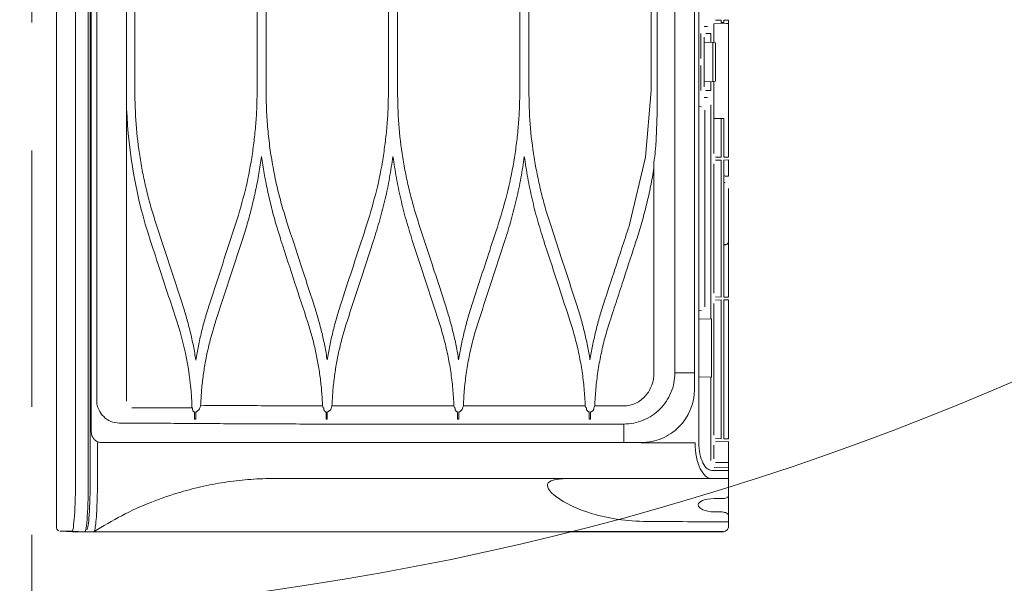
# Model space of a CAD drawing. Header units: inches. Extents: x 0 to 77643, y -44170 to 0.
# Tile 120 of 159: x 72444 to 72473, y -38238 to -38222. Entities that reach past the tile are written whole.
import ezdxf

# ---------------------------------------------------------------- set-up
doc = ezdxf.new("R2010")
doc.units = ezdxf.units.IN
doc.header["$MEASUREMENT"] = 0
doc.linetypes.add('HIDDEN', pattern=[0.375, 0.25, -0.125])
doc.layers.get('0').update_dxf_attribs({"lineweight": 0})
doc.layers.get('Defpoints').update_dxf_attribs({"lineweight": 0})
for name, color, linetype, lineweight in [('p--drzwi', 125, 'Continuous', 0), ('p--klimatyzator', 30, 'Continuous', 15), ('p--podciąg', 61, 'Continuous', 0), ('p--wymiary-1-50', 5, 'Continuous', 0)]:
    doc.layers.add(name, color=color, linetype=linetype, lineweight=lineweight)
doc.styles.add('1-50', font='arial.ttf', dxfattribs={"width": 0.75, "height": 12.5})
doc.dimstyles.new('1-50', dxfattribs={"dimtxt": 12.5, "dimasz": 5, "dimexe": 5, "dimexo": 5, "dimgap": 0.09, "dimtad": 0, "dimdsep": 46, "dimtxsty": '1-50', "dimblk": 'OBLIQUE', "dimcen": 0.09, "dimadec": 0, "dimazin": 0, "dimtfac": 1, "dimtdec": 4, "dimtix": 1, "dimtofl": 0, "dimtmove": 2, "dimatfit": 3, "dimldrblk": 'OBLIQUE', "dimfxl": 5, "dimfxlon": 1, "dimtvp": 0.8, "dimtolj": 1, "dimtzin": 0, "dimarcsym": 0})

# ---------------------------------------------------------------- blocks, each defined once
blk = doc.blocks.new('drzwi-90-100')
blk.add_arc((10.8, 3.225), 84.153, 359.52334, 90.47666)
blk = doc.blocks.new('_OBLIQUE')
at = {"color": 0, "linetype": 'ByBlock', "lineweight": -2}
for p, q in [((-0.5, -0.5), (0.5, 0.5)), ((0, 0), (0, 0))]:
    blk.add_line(p, q, dxfattribs=at)
blk = doc.blocks.new('*D1900')
at = {"layer": 'Defpoints', "color": 0}
for p in [(72444.621, -38105.971), (72914.83, -38105.971), (72909.83, -38367.321)]:
    blk.add_point(p, dxfattribs=at)
at = {"layer": 'p--wymiary-1-50', "color": 0, "linetype": 'Continuous', "lineweight": -2}
for p, q in [((72909.83, -38105.971), (72919.83, -38105.971)), ((72914.83, -38367.321), (72914.83, -38105.971)), ((72914.83, -38367.321), (72919.83, -38367.321))]:
    blk.add_line(p, q, dxfattribs=at)
at = {"layer": 'p--wymiary-1-50', "color": 0, "lineweight": -2, "xscale": 5, "yscale": 5, "zscale": 5}
for p, rotation in [((72914.83, -38105.971), 90), ((72914.83, -38367.321), 270)]:
    blk.add_blockref('_OBLIQUE', p, dxfattribs=dict(at, rotation=rotation))
at = {"layer": 'p--wymiary-1-50', "color": 0, "linetype": 'Continuous', "ltscale": 12, "insert": (72904.62, -38236.646), "char_height": 12.5, "attachment_point": 5, "rotation": 90, "style": '1-50'}
blk.add_mtext('\\A1;261.35', dxfattribs=at)
blk = doc.blocks.new('A$C66B7A3C4')
at = {"layer": 'p--klimatyzator', "lineweight": 15}
for p, q in [((0.987, 1.56), (0.987, 85.44)), ((1.019, 84.083), (1.019, 2.917)), ((1.18, 3.822), (1.18, 83.178)), ((18.684, 82.346), (18.684, 4.654)), ((0.557, 43.5), (0.557, 1.56)), ((0.932, 1.56), (0.932, 43.5)), ((18.114, 43.5), (18.114, 4.654)), ((18.818, 43.5), (18.818, 2.6)), ((2.055, 29.154), (2.055, 3.822)), ((2.292, 17.395), (2.292, 12.923)), ((5.876, 12.923), (5.876, 17.499)), ((6.139, 17.499), (6.139, 12.923)), ((9.723, 12.923), (9.723, 17.499)), ((9.988, 17.499), (9.988, 12.923)), ((13.571, 12.923), (13.571, 17.499)), ((13.836, 17.499), (13.836, 12.923)), ((17.419, 12.923), (17.419, 17.499)), ((17.599, 17.499), (17.599, 12.923)), ((18.974, 14.795), (19.07, 14.795)), ((19.255, 14.871), (19.26, 14.871)), ((19.255, 14.322), (19.255, 14.871)), ((19.63, 14.878), (19.26, 14.871)), ((19.304, 14.975), (19.472, 14.978)), ((19.472, 14.978), (19.472, 14.907)), ((19.472, 14.907), (19.544, 14.907)), ((19.544, 14.98), (19.681, 14.982)), ((19.544, 14.907), (19.544, 14.98)), ((19.63, 14.878), (19.681, 14.878)), ((19.681, 14.878), (19.681, 14.982)), ((19.681, 14.878), (19.681, 11.069)), ((18.877, 13.854), (18.877, 14.585)), ((18.974, 13.026), (18.974, 14.484)), ((19.022, 14.587), (19.167, 14.587)), ((19.167, 14.327), (19.167, 14.587)), ((18.974, 14.337), (19.228, 14.324)), ((19.228, 14.324), (19.302, 14.32)), ((19.228, 13.186), (19.228, 14.324)), ((19.302, 14.32), (19.302, 13.19)), ((18.877, 12.924), (18.877, 13.655)), ((19.228, 13.186), (18.974, 13.172)), ((19.167, 12.923), (19.167, 13.183)), ((19.302, 13.19), (19.228, 13.186)), ((19.255, 11.077), (19.255, 13.187)), ((17.419, 12.923), (17.252, 10.971)), ((19.07, 12.715), (18.974, 12.715)), ((19.167, 12.923), (19.022, 12.923)), ((18.818, 12.45), (18.892, 12.444)), ((19.167, 6.233), (19.167, 12.505)), ((2.055, 12.385), (2.056, 12.386)), ((18.987, 12.34), (18.987, 6.582)), ((19.424, 12.099), (19.26, 12.099)), ((19.472, 12.099), (19.424, 12.099)), ((19.544, 12.099), (19.472, 12.099)), ((19.472, 12.099), (19.472, 10.969)), ((19.544, 12.099), (19.549, 12.099)), ((19.544, 10.968), (19.544, 12.099)), ((17.252, 10.971), (16.799, 9.036)), ((19.472, 10.969), (19.304, 10.972)), ((19.681, 10.965), (19.544, 10.968)), ((19.681, 10.965), (19.681, 11.069)), ((17.501, 4.653), (17.501, 10.817)), ((19.255, 6.982), (19.255, 10.776)), ((19.304, 10.881), (19.472, 10.884)), ((19.472, 10.884), (19.472, 6.874)), ((19.544, 10.885), (19.681, 10.887)), ((19.544, 6.873), (19.544, 10.885)), ((19.681, 10.887), (19.681, 10.411)), ((19.588, 10.411), (19.549, 10.433)), ((19.588, 10.411), (19.681, 10.411)), ((19.588, 10.213), (19.549, 10.235)), ((19.681, 9.542), (19.681, 10.05)), ((19.681, 7.129), (19.681, 8.482)), ((19.681, 7.129), (19.681, 6.975)), ((19.681, 6.871), (19.681, 6.975)), ((19.255, 2.833), (19.255, 6.681)), ((19.472, 6.874), (19.304, 6.877)), ((19.304, 6.786), (19.472, 6.789)), ((19.472, 6.789), (19.472, 2.725)), ((19.681, 6.87), (19.544, 6.873)), ((19.544, 6.79), (19.681, 6.793)), ((19.544, 2.724), (19.544, 6.79)), ((19.681, 6.871), (19.681, 6.87)), ((19.681, 6.793), (19.681, 6.689)), ((19.681, 6.689), (19.681, 2.826)), ((18.818, 6.472), (18.892, 6.478)), ((18.818, 6.227), (19.167, 6.233)), ((19.167, 6.233), (19.188, 6.233)), ((19.188, 6.233), (19.188, 4.529)), ((19.167, 4.529), (18.818, 4.535)), ((19.188, 4.529), (19.167, 4.529)), ((19.167, 2.089), (19.167, 4.529)), ((4.078, 3.51), (4.077, 3.302)), ((7.932, 3.51), (7.931, 3.302)), ((11.789, 3.51), (11.788, 3.302)), ((15.645, 3.51), (15.644, 3.302)), ((17.135, 2.61), (17.135, 2.616)), ((19.472, 2.725), (19.304, 2.728)), ((19.304, 2.638), (19.681, 2.645)), ((19.681, 2.722), (19.544, 2.724)), ((19.681, 2.722), (19.681, 2.826)), ((19.681, 2.541), (19.681, 2.645)), ((19.255, 2.136), (19.255, 2.533)), ((19.681, 2.541), (19.681, 2.129)), ((19.681, 2.025), (19.304, 2.032)), ((19.681, 2.025), (19.681, 2.129)), ((19.681, 2.025), (19.681, 1.872)), ((19.681, 2.025), (19.681, 2.025)), ((19.192, 1.799), (19.681, 1.799)), ((19.681, 1.872), (19.263, 1.879)), ((19.681, 1.872), (19.681, 1.799)), ((19.681, 1.799), (19.681, 1.56)), ((19.192, 1.56), (19.681, 1.56)), ((19.681, 1.026), (19.681, 0.748)), ((19.681, 0.748), (19.681, 0.484)), ((19.681, 0.29), (19.681, 0.339)), ((19.681, 0.29), (19.681, 0.265)), ((0.104, 0.022), (0.47, 0.003)), ((0.829, 0.003), (0.454, 0.022))]:
    blk.add_line(p, q, dxfattribs=at)
for points, knots in [([(0.003, 43.5), (0.003, 42.715), (0.003, 41.93), (0.003, 41.145), (0.003, 40.406), (0.003, 39.667), (0.003, 38.927), (0.003, 38.234), (0.003, 37.541), (0.003, 36.848), (0.003, 36.201), (0.003, 35.554), (0.003, 34.907), (0.003, 34.305), (0.003, 33.704), (0.003, 33.103), (0.003, 32.548), (0.003, 31.993), (0.003, 31.437), (0.003, 30.928), (0.003, 30.419), (0.003, 29.91), (0.003, 29.542), (0.003, 29.174), (0.003, 28.806), (0.003, 28.466), (0.003, 28.127), (0.003, 27.787), (0.003, 27.476), (0.003, 27.165), (0.003, 26.854), (0.003, 26.571), (0.003, 26.289), (0.003, 26.006), (0.003, 25.752), (0.003, 25.497), (0.003, 25.243), (0.003, 25.007), (0.003, 24.771), (0.003, 24.535), (0.003, 24.275), (0.003, 24.016), (0.003, 23.756), (0.003, 23.384), (0.003, 23.013), (0.003, 22.641), (0.003, 22.223), (0.003, 21.805), (0.003, 21.388), (0.003, 20.924), (0.003, 20.46), (0.003, 19.996), (0.003, 19.485), (0.003, 18.975), (0.003, 18.465), (0.003, 17.909), (0.003, 17.353), (0.003, 16.796), (0.003, 16.194), (0.003, 15.591), (0.003, 14.989), (0.003, 14.34), (0.003, 13.692), (0.003, 13.043), (0.003, 12.408), (0.003, 11.773), (0.003, 11.137), (0.003, 10.464), (0.003, 9.79), (0.003, 9.116), (0.003, 8.403), (0.003, 7.69), (0.003, 6.978), (0.003, 6.226), (0.003, 5.475), (0.003, 4.723), (0.003, 3.933), (0.003, 3.143), (0.003, 2.352), (0.003, 1.61), (0.003, 0.868), (0.003, 0.126)], [0, 0, 0, 0, 1, 1, 1, 2, 2, 2, 3, 3, 3, 4, 4, 4, 5, 5, 5, 6, 6, 6, 7, 7, 7, 8, 8, 8, 9, 9, 9, 10, 10, 10, 11, 11, 11, 12, 12, 12, 13, 13, 13, 14, 14, 14, 15, 15, 15, 16, 16, 16, 17, 17, 17, 18, 18, 18, 19, 19, 19, 20, 20, 20, 21, 21, 21, 22, 22, 22, 23, 23, 23, 24, 24, 24, 25, 25, 25, 26, 26, 26, 27, 27, 27, 27]), ([(2.292, 12.923), (2.299, 12.593), (2.307, 12.262), (2.331, 11.933), (2.355, 11.605), (2.396, 11.278), (2.448, 10.954), (2.474, 10.789), (2.503, 10.626), (2.536, 10.463), (2.568, 10.301), (2.604, 10.14), (2.643, 9.979), (2.682, 9.82), (2.723, 9.661), (2.768, 9.504), (2.813, 9.347), (2.862, 9.192), (2.911, 9.036)], [0, 0, 0, 0, 1, 1, 1, 2, 2, 2, 3, 3, 3, 4, 4, 4, 5, 5, 5, 6, 6, 6, 6]), ([(5.256, 9.036), (5.351, 9.351), (5.446, 9.665), (5.525, 9.984), (5.604, 10.303), (5.667, 10.626), (5.719, 10.951), (5.745, 11.115), (5.768, 11.278), (5.787, 11.443), (5.807, 11.606), (5.823, 11.771), (5.836, 11.935), (5.85, 12.099), (5.86, 12.264), (5.866, 12.428), (5.872, 12.593), (5.874, 12.758), (5.876, 12.923)], [0, 0, 0, 0, 1, 1, 1, 2, 2, 2, 3, 3, 3, 4, 4, 4, 5, 5, 5, 6, 6, 6, 6]), ([(6.139, 12.923), (6.142, 12.734), (6.144, 12.545), (6.152, 12.356), (6.16, 12.168), (6.173, 11.981), (6.19, 11.794), (6.207, 11.607), (6.228, 11.421), (6.253, 11.235), (6.278, 11.049), (6.308, 10.864), (6.342, 10.68), (6.375, 10.495), (6.413, 10.311), (6.455, 10.128), (6.497, 9.944), (6.543, 9.762), (6.595, 9.58), (6.646, 9.398), (6.703, 9.217), (6.759, 9.036)], [0, 0, 0, 0, 1, 1, 1, 2, 2, 2, 3, 3, 3, 4, 4, 4, 5, 5, 5, 6, 6, 6, 7, 7, 7, 7]), ([(9.103, 9.036), (9.198, 9.351), (9.293, 9.665), (9.372, 9.984), (9.452, 10.303), (9.515, 10.628), (9.567, 10.953), (9.592, 11.116), (9.615, 11.28), (9.635, 11.444), (9.654, 11.607), (9.671, 11.771), (9.684, 11.935), (9.697, 12.099), (9.707, 12.264), (9.713, 12.428), (9.719, 12.593), (9.721, 12.758), (9.723, 12.923)], [0, 0, 0, 0, 1, 1, 1, 2, 2, 2, 3, 3, 3, 4, 4, 4, 5, 5, 5, 6, 6, 6, 6]), ([(9.988, 12.923), (9.995, 12.593), (10.003, 12.264), (10.027, 11.936), (10.051, 11.608), (10.092, 11.28), (10.144, 10.954), (10.17, 10.792), (10.199, 10.63), (10.231, 10.468), (10.264, 10.307), (10.299, 10.146), (10.338, 9.987), (10.376, 9.827), (10.418, 9.667), (10.463, 9.509), (10.509, 9.351), (10.558, 9.194), (10.608, 9.036)], [0, 0, 0, 0, 1, 1, 1, 2, 2, 2, 3, 3, 3, 4, 4, 4, 5, 5, 5, 6, 6, 6, 6]), ([(12.951, 9.036), (13.046, 9.351), (13.141, 9.666), (13.22, 9.986), (13.3, 10.305), (13.363, 10.629), (13.415, 10.955), (13.44, 11.118), (13.463, 11.281), (13.483, 11.445), (13.502, 11.609), (13.518, 11.772), (13.532, 11.936), (13.545, 12.1), (13.555, 12.265), (13.561, 12.429), (13.567, 12.593), (13.569, 12.758), (13.571, 12.923)], [0, 0, 0, 0, 1, 1, 1, 2, 2, 2, 3, 3, 3, 4, 4, 4, 5, 5, 5, 6, 6, 6, 6]), ([(13.836, 12.923), (13.844, 12.594), (13.851, 12.265), (13.875, 11.937), (13.899, 11.609), (13.94, 11.281), (13.992, 10.956), (14.018, 10.793), (14.047, 10.631), (14.08, 10.469), (14.112, 10.308), (14.147, 10.147), (14.186, 9.987), (14.225, 9.827), (14.266, 9.667), (14.311, 9.509), (14.357, 9.351), (14.406, 9.194), (14.456, 9.036)], [0, 0, 0, 0, 1, 1, 1, 2, 2, 2, 3, 3, 3, 4, 4, 4, 5, 5, 5, 6, 6, 6, 6]), ([(17.599, 12.923), (17.599, 12.907), (17.599, 12.891), (17.599, 12.876), (17.599, 12.778), (17.598, 12.679), (17.597, 12.581), (17.596, 12.501), (17.595, 12.421), (17.594, 12.34)], [0, 0, 0, 0, 1, 1, 1, 2, 2, 2, 3, 3, 3, 3]), ([(17.594, 12.34), (17.593, 12.288), (17.592, 12.236), (17.59, 12.183), (17.587, 12.066), (17.584, 11.949), (17.58, 11.831), (17.575, 11.716), (17.571, 11.601), (17.565, 11.486)], [0, 0, 0, 0, 1, 1, 1, 2, 2, 2, 3, 3, 3, 3]), ([(17.565, 11.486), (17.563, 11.452), (17.562, 11.417), (17.559, 11.383), (17.553, 11.275), (17.545, 11.167), (17.532, 11.06)], [0, 0, 0, 0, 1, 1, 1, 2, 2, 2, 2]), ([(6.007, 10.99), (5.983, 10.824), (5.958, 10.658), (5.93, 10.492), (5.901, 10.327), (5.869, 10.162), (5.834, 9.998), (5.799, 9.833), (5.761, 9.669), (5.72, 9.506), (5.679, 9.342), (5.636, 9.178), (5.589, 9.017), (5.541, 8.854), (5.49, 8.692), (5.439, 8.53)], [0, 0, 0, 0, 1, 1, 1, 2, 2, 2, 3, 3, 3, 4, 4, 4, 5, 5, 5, 5]), ([(6.576, 8.53), (6.525, 8.692), (6.474, 8.854), (6.426, 9.017), (6.379, 9.179), (6.335, 9.342), (6.294, 9.507), (6.254, 9.67), (6.216, 9.834), (6.181, 9.998), (6.146, 10.163), (6.114, 10.327), (6.085, 10.493), (6.057, 10.658), (6.032, 10.824), (6.007, 10.99)], [0, 0, 0, 0, 1, 1, 1, 2, 2, 2, 3, 3, 3, 4, 4, 4, 5, 5, 5, 5]), ([(9.855, 10.985), (9.824, 10.778), (9.792, 10.57), (9.755, 10.363), (9.718, 10.156), (9.674, 9.951), (9.627, 9.746), (9.579, 9.542), (9.528, 9.338), (9.471, 9.135), (9.413, 8.932), (9.35, 8.731), (9.287, 8.53)], [0, 0, 0, 0, 1, 1, 1, 2, 2, 2, 3, 3, 3, 4, 4, 4, 4]), ([(10.423, 8.53), (10.36, 8.732), (10.297, 8.934), (10.239, 9.138), (10.182, 9.341), (10.131, 9.545), (10.083, 9.75), (10.036, 9.954), (9.993, 10.16), (9.955, 10.366), (9.918, 10.572), (9.887, 10.779), (9.855, 10.985)], [0, 0, 0, 0, 1, 1, 1, 2, 2, 2, 3, 3, 3, 4, 4, 4, 4]), ([(13.703, 10.984), (13.672, 10.776), (13.641, 10.569), (13.603, 10.363), (13.566, 10.157), (13.522, 9.952), (13.475, 9.747), (13.428, 9.542), (13.376, 9.338), (13.319, 9.136), (13.262, 8.933), (13.199, 8.732), (13.136, 8.53)], [0, 0, 0, 0, 1, 1, 1, 2, 2, 2, 3, 3, 3, 4, 4, 4, 4]), ([(14.271, 8.53), (14.208, 8.732), (14.145, 8.933), (14.087, 9.136), (14.03, 9.339), (13.979, 9.542), (13.931, 9.747), (13.884, 9.952), (13.841, 10.157), (13.803, 10.363), (13.766, 10.569), (13.735, 10.776), (13.703, 10.984)], [0, 0, 0, 0, 1, 1, 1, 2, 2, 2, 3, 3, 3, 4, 4, 4, 4]), ([(17.501, 10.653), (17.47, 10.474), (17.439, 10.294), (17.403, 10.116), (17.368, 9.938), (17.327, 9.76), (17.284, 9.583), (17.241, 9.406), (17.195, 9.23), (17.144, 9.055), (17.094, 8.879), (17.039, 8.704), (16.984, 8.53)], [0, 0, 0, 0, 1, 1, 1, 2, 2, 2, 3, 3, 3, 4, 4, 4, 4]), ([(19.681, 9.542), (19.681, 9.474), (19.681, 9.407), (19.681, 9.34), (19.681, 9.273), (19.681, 9.208), (19.681, 9.144), (19.681, 9.081), (19.681, 9.021), (19.681, 8.965), (19.681, 8.908), (19.681, 8.855), (19.681, 8.807), (19.681, 8.759), (19.681, 8.716), (19.681, 8.678), (19.681, 8.64), (19.681, 8.608), (19.681, 8.582), (19.681, 8.555), (19.681, 8.536), (19.681, 8.522), (19.681, 8.509), (19.681, 8.502), (19.681, 8.502)], [0, 0, 0, 0, 1, 1, 1, 2, 2, 2, 3, 3, 3, 4, 4, 4, 5, 5, 5, 6, 6, 6, 7, 7, 7, 8, 8, 8, 8]), ([(2.911, 9.036), (3.041, 8.641), (3.17, 8.245), (3.3, 7.849), (3.429, 7.454), (3.558, 7.059), (3.687, 6.664)], [0, 0, 0, 0, 1, 1, 1, 2, 2, 2, 2]), ([(6.759, 9.036), (6.892, 8.63), (7.025, 8.223), (7.158, 7.816), (7.284, 7.432), (7.41, 7.048), (7.536, 6.664)], [0, 0, 0, 0, 1, 1, 1, 2, 2, 2, 2]), ([(8.327, 6.664), (8.434, 6.991), (8.541, 7.318), (8.648, 7.645), (8.724, 7.877), (8.8, 8.109), (8.876, 8.341), (8.951, 8.573), (9.027, 8.804), (9.103, 9.036)], [0, 0, 0, 0, 1, 1, 1, 2, 2, 2, 3, 3, 3, 3]), ([(10.608, 9.036), (10.684, 8.803), (10.761, 8.569), (10.837, 8.335), (10.914, 8.101), (10.99, 7.868), (11.067, 7.634), (11.173, 7.311), (11.278, 6.987), (11.384, 6.664)], [0, 0, 0, 0, 1, 1, 1, 2, 2, 2, 3, 3, 3, 3]), ([(12.175, 6.664), (12.254, 6.908), (12.334, 7.151), (12.414, 7.395), (12.493, 7.638), (12.573, 7.882), (12.653, 8.125), (12.752, 8.429), (12.851, 8.733), (12.951, 9.036)], [0, 0, 0, 0, 1, 1, 1, 2, 2, 2, 3, 3, 3, 3]), ([(14.456, 9.036), (14.562, 8.712), (14.668, 8.388), (14.774, 8.064), (14.85, 7.831), (14.927, 7.598), (15.003, 7.364), (15.08, 7.131), (15.156, 6.898), (15.232, 6.664)], [0, 0, 0, 0, 1, 1, 1, 2, 2, 2, 3, 3, 3, 3]), ([(16.022, 6.664), (16.136, 7.012), (16.25, 7.36), (16.364, 7.708), (16.437, 7.93), (16.509, 8.151), (16.581, 8.372), (16.654, 8.594), (16.726, 8.815), (16.799, 9.036)], [0, 0, 0, 0, 1, 1, 1, 2, 2, 2, 3, 3, 3, 3]), ([(7.352, 6.158), (7.23, 6.532), (7.107, 6.906), (6.985, 7.279), (6.849, 7.696), (6.712, 8.113), (6.576, 8.53)], [0, 0, 0, 0, 1, 1, 1, 2, 2, 2, 2]), ([(9.287, 8.53), (9.182, 8.208), (9.077, 7.886), (8.971, 7.564), (8.894, 7.33), (8.818, 7.095), (8.741, 6.861), (8.664, 6.627), (8.588, 6.392), (8.511, 6.158)], [0, 0, 0, 0, 1, 1, 1, 2, 2, 2, 3, 3, 3, 3]), ([(11.2, 6.158), (11.122, 6.396), (11.044, 6.634), (10.966, 6.872), (10.888, 7.111), (10.81, 7.349), (10.732, 7.587), (10.629, 7.901), (10.526, 8.216), (10.423, 8.53)], [0, 0, 0, 0, 1, 1, 1, 2, 2, 2, 3, 3, 3, 3]), ([(13.136, 8.53), (13.057, 8.29), (12.979, 8.051), (12.9, 7.811), (12.822, 7.572), (12.743, 7.332), (12.665, 7.092), (12.563, 6.781), (12.461, 6.469), (12.359, 6.158)], [0, 0, 0, 0, 1, 1, 1, 2, 2, 2, 3, 3, 3, 3]), ([(15.047, 6.158), (14.939, 6.489), (14.83, 6.821), (14.722, 7.153), (14.647, 7.382), (14.572, 7.612), (14.496, 7.841), (14.421, 8.071), (14.346, 8.3), (14.271, 8.53)], [0, 0, 0, 0, 1, 1, 1, 2, 2, 2, 3, 3, 3, 3]), ([(16.984, 8.53), (16.864, 8.164), (16.744, 7.798), (16.624, 7.432), (16.555, 7.219), (16.485, 7.007), (16.416, 6.795), (16.346, 6.582), (16.277, 6.37), (16.207, 6.158)], [0, 0, 0, 0, 1, 1, 1, 2, 2, 2, 3, 3, 3, 3]), ([(19.549, 8.414), (19.549, 8.415), (19.55, 8.414), (19.551, 8.414), (19.557, 8.411), (19.563, 8.409), (19.569, 8.408), (19.575, 8.407), (19.582, 8.406), (19.588, 8.406), (19.595, 8.406), (19.601, 8.407), (19.607, 8.408), (19.613, 8.409), (19.619, 8.411), (19.625, 8.414), (19.636, 8.419), (19.646, 8.426), (19.654, 8.435), (19.663, 8.444), (19.669, 8.454), (19.674, 8.466), (19.679, 8.477), (19.681, 8.489), (19.681, 8.502)], [0, 0, 0, 0, 1, 1, 1, 2, 2, 2, 3, 3, 3, 4, 4, 4, 5, 5, 5, 6, 6, 6, 7, 7, 7, 8, 8, 8, 8]), ([(3.687, 6.664), (3.73, 6.529), (3.773, 6.394), (3.812, 6.258), (3.85, 6.123), (3.886, 5.986), (3.919, 5.85), (3.952, 5.714), (3.982, 5.577), (4.009, 5.44), (4.036, 5.303), (4.06, 5.166), (4.083, 5.028)], [0, 0, 0, 0, 1, 1, 1, 2, 2, 2, 3, 3, 3, 4, 4, 4, 4]), ([(4.083, 5.028), (4.107, 5.167), (4.131, 5.305), (4.158, 5.443), (4.185, 5.581), (4.216, 5.718), (4.249, 5.854), (4.282, 5.99), (4.317, 6.126), (4.356, 6.261), (4.395, 6.396), (4.437, 6.53), (4.48, 6.664)], [0, 0, 0, 0, 1, 1, 1, 2, 2, 2, 3, 3, 3, 4, 4, 4, 4]), ([(7.536, 6.664), (7.578, 6.53), (7.62, 6.396), (7.659, 6.261), (7.698, 6.126), (7.733, 5.991), (7.766, 5.854), (7.799, 5.718), (7.83, 5.582), (7.857, 5.444), (7.884, 5.307), (7.908, 5.169), (7.931, 5.031)], [0, 0, 0, 0, 1, 1, 1, 2, 2, 2, 3, 3, 3, 4, 4, 4, 4]), ([(7.931, 5.031), (7.955, 5.169), (7.978, 5.306), (8.005, 5.443), (8.033, 5.58), (8.063, 5.716), (8.096, 5.852), (8.129, 5.988), (8.164, 6.124), (8.203, 6.259), (8.242, 6.395), (8.285, 6.529), (8.327, 6.664)], [0, 0, 0, 0, 1, 1, 1, 2, 2, 2, 3, 3, 3, 4, 4, 4, 4]), ([(11.384, 6.664), (11.426, 6.53), (11.469, 6.396), (11.507, 6.261), (11.546, 6.127), (11.581, 5.991), (11.614, 5.855), (11.647, 5.719), (11.678, 5.583), (11.705, 5.446), (11.732, 5.309), (11.756, 5.172), (11.779, 5.034)], [0, 0, 0, 0, 1, 1, 1, 2, 2, 2, 3, 3, 3, 4, 4, 4, 4]), ([(11.779, 5.034), (11.803, 5.171), (11.826, 5.309), (11.854, 5.445), (11.881, 5.582), (11.911, 5.719), (11.944, 5.854), (11.977, 5.99), (12.012, 6.126), (12.051, 6.26), (12.09, 6.396), (12.132, 6.53), (12.175, 6.664)], [0, 0, 0, 0, 1, 1, 1, 2, 2, 2, 3, 3, 3, 4, 4, 4, 4]), ([(15.232, 6.664), (15.275, 6.53), (15.317, 6.396), (15.356, 6.261), (15.394, 6.127), (15.43, 5.991), (15.463, 5.855), (15.495, 5.72), (15.526, 5.583), (15.553, 5.447), (15.58, 5.31), (15.604, 5.172), (15.627, 5.035)], [0, 0, 0, 0, 1, 1, 1, 2, 2, 2, 3, 3, 3, 4, 4, 4, 4]), ([(15.627, 5.035), (15.651, 5.172), (15.674, 5.31), (15.701, 5.446), (15.729, 5.583), (15.759, 5.719), (15.792, 5.855), (15.825, 5.991), (15.86, 6.126), (15.899, 6.261), (15.938, 6.396), (15.98, 6.53), (16.022, 6.664)], [0, 0, 0, 0, 1, 1, 1, 2, 2, 2, 3, 3, 3, 4, 4, 4, 4]), ([(4.662, 6.158), (4.621, 6.025), (4.579, 5.891), (4.541, 5.757), (4.503, 5.623), (4.47, 5.488), (4.439, 5.352), (4.408, 5.216), (4.38, 5.08), (4.356, 4.943), (4.331, 4.806), (4.31, 4.668), (4.292, 4.53), (4.273, 4.392), (4.258, 4.253), (4.247, 4.114), (4.236, 3.974), (4.229, 3.834), (4.222, 3.693)], [0, 0, 0, 0, 1, 1, 1, 2, 2, 2, 3, 3, 3, 4, 4, 4, 5, 5, 5, 6, 6, 6, 6]), ([(7.793, 3.691), (7.786, 3.831), (7.779, 3.972), (7.767, 4.112), (7.756, 4.251), (7.741, 4.39), (7.723, 4.529), (7.705, 4.667), (7.683, 4.805), (7.659, 4.942), (7.634, 5.079), (7.606, 5.215), (7.576, 5.351), (7.545, 5.487), (7.511, 5.622), (7.473, 5.756), (7.436, 5.891), (7.394, 6.024), (7.352, 6.158)], [0, 0, 0, 0, 1, 1, 1, 2, 2, 2, 3, 3, 3, 4, 4, 4, 5, 5, 5, 6, 6, 6, 6]), ([(8.511, 6.158), (8.469, 6.023), (8.427, 5.889), (8.389, 5.753), (8.351, 5.619), (8.317, 5.483), (8.286, 5.346), (8.255, 5.21), (8.228, 5.074), (8.203, 4.937), (8.179, 4.8), (8.157, 4.662), (8.139, 4.524), (8.121, 4.386), (8.106, 4.247), (8.095, 4.109), (8.084, 3.97), (8.077, 3.83), (8.07, 3.691)], [0, 0, 0, 0, 1, 1, 1, 2, 2, 2, 3, 3, 3, 4, 4, 4, 5, 5, 5, 6, 6, 6, 6]), ([(11.641, 3.688), (11.632, 3.856), (11.623, 4.025), (11.608, 4.192), (11.593, 4.359), (11.572, 4.526), (11.547, 4.692), (11.522, 4.857), (11.493, 5.022), (11.459, 5.185), (11.425, 5.349), (11.387, 5.513), (11.343, 5.674), (11.299, 5.836), (11.249, 5.997), (11.2, 6.158)], [0, 0, 0, 0, 1, 1, 1, 2, 2, 2, 3, 3, 3, 4, 4, 4, 5, 5, 5, 5]), ([(12.359, 6.158), (12.309, 5.997), (12.259, 5.835), (12.215, 5.673), (12.171, 5.511), (12.133, 5.347), (12.099, 5.183), (12.065, 5.019), (12.036, 4.854), (12.011, 4.689), (11.986, 4.524), (11.965, 4.357), (11.95, 4.191), (11.936, 4.023), (11.927, 3.856), (11.918, 3.688)], [0, 0, 0, 0, 1, 1, 1, 2, 2, 2, 3, 3, 3, 4, 4, 4, 5, 5, 5, 5]), ([(15.488, 3.687), (15.479, 3.855), (15.471, 4.023), (15.456, 4.191), (15.441, 4.358), (15.42, 4.524), (15.395, 4.69), (15.37, 4.856), (15.341, 5.02), (15.307, 5.184), (15.273, 5.348), (15.235, 5.512), (15.191, 5.673), (15.147, 5.836), (15.097, 5.997), (15.047, 6.158)], [0, 0, 0, 0, 1, 1, 1, 2, 2, 2, 3, 3, 3, 4, 4, 4, 5, 5, 5, 5]), ([(16.207, 6.158), (16.157, 5.996), (16.107, 5.835), (16.063, 5.672), (16.019, 5.51), (15.981, 5.347), (15.947, 5.182), (15.913, 5.018), (15.884, 4.854), (15.859, 4.688), (15.834, 4.523), (15.813, 4.357), (15.799, 4.19), (15.784, 4.023), (15.775, 3.855), (15.766, 3.687)], [0, 0, 0, 0, 1, 1, 1, 2, 2, 2, 3, 3, 3, 4, 4, 4, 5, 5, 5, 5]), ([(17.501, 4.653), (17.501, 4.532), (17.48, 4.41), (17.439, 4.296), (17.397, 4.182), (17.335, 4.075), (17.255, 3.984), (17.215, 3.938), (17.17, 3.897), (17.122, 3.86), (17.073, 3.823), (17.021, 3.791), (16.966, 3.765), (16.911, 3.74), (16.853, 3.72), (16.794, 3.707), (16.735, 3.694), (16.674, 3.687), (16.613, 3.687)], [0, 0, 0, 0, 1, 1, 1, 2, 2, 2, 3, 3, 3, 4, 4, 4, 5, 5, 5, 6, 6, 6, 6]), ([(18.114, 4.654), (18.114, 4.458), (18.075, 4.259), (18, 4.079), (17.925, 3.898), (17.815, 3.73), (17.676, 3.592), (17.537, 3.453), (17.371, 3.343), (17.189, 3.268), (17.007, 3.193), (16.812, 3.156), (16.615, 3.156)], [0, 0, 0, 0, 1, 1, 1, 2, 2, 2, 3, 3, 3, 4, 4, 4, 4]), ([(18.684, 4.654), (18.684, 4.518), (18.684, 4.383), (18.684, 4.247), (18.684, 4.22), (18.684, 4.193), (18.685, 4.165)], [0, 0, 0, 0, 1, 1, 1, 2, 2, 2, 2]), ([(18.685, 4.165), (18.685, 3.762), (18.518, 3.357), (18.231, 3.07), (18.087, 2.926), (17.915, 2.811), (17.729, 2.734), (17.542, 2.657), (17.337, 2.616), (17.135, 2.616)], [0, 0, 0, 0, 1, 1, 1, 2, 2, 2, 3, 3, 3, 3]), ([(1.836, 3.185), (1.668, 3.185), (1.503, 3.253), (1.382, 3.372), (1.262, 3.492), (1.18, 3.653), (1.18, 3.822)], [0, 0, 0, 0, 1, 1, 1, 2, 2, 2, 2]), ([(3.969, 3.634), (3.743, 3.634), (3.516, 3.634), (3.286, 3.634), (3.105, 3.634), (2.923, 3.634), (2.738, 3.634), (2.553, 3.633), (2.366, 3.633), (2.208, 3.633)], [0, 0, 0, 0, 1, 1, 1, 2, 2, 2, 3, 3, 3, 3]), ([(3.97, 3.631), (3.971, 3.629), (3.972, 3.628), (3.975, 3.626), (3.976, 3.625), (3.978, 3.625), (3.98, 3.624)], [0, 0, 0, 0, 1, 1, 1, 2, 2, 2, 2]), ([(3.983, 3.614), (3.985, 3.604), (3.986, 3.593), (3.987, 3.582), (3.988, 3.573), (3.989, 3.564), (3.99, 3.555)], [0, 0, 0, 0, 1, 1, 1, 2, 2, 2, 2]), ([(4, 3.535), (3.997, 3.539), (3.994, 3.543), (3.992, 3.547), (3.991, 3.55), (3.991, 3.552), (3.99, 3.555)], [0, 0, 0, 0, 1, 1, 1, 2, 2, 2, 2]), ([(4.021, 3.517), (4.018, 3.52), (4.014, 3.523), (4.011, 3.526), (4.007, 3.529), (4.004, 3.532), (4, 3.535)], [0, 0, 0, 0, 1, 1, 1, 2, 2, 2, 2]), ([(4.043, 3.51), (4.039, 3.51), (4.035, 3.511), (4.031, 3.512), (4.028, 3.513), (4.025, 3.515), (4.023, 3.516), (4.022, 3.517), (4.021, 3.517), (4.021, 3.517)], [0, 0, 0, 0, 1, 1, 1, 2, 2, 2, 3, 3, 3, 3]), ([(4.124, 3.53), (4.119, 3.526), (4.114, 3.522), (4.108, 3.519), (4.103, 3.516), (4.099, 3.514), (4.094, 3.513), (4.09, 3.511), (4.085, 3.511), (4.081, 3.51), (4.08, 3.51), (4.078, 3.509), (4.078, 3.51)], [0, 0, 0, 0, 1, 1, 1, 2, 2, 2, 3, 3, 3, 4, 4, 4, 4]), ([(4.166, 3.568), (4.159, 3.562), (4.153, 3.556), (4.146, 3.55), (4.139, 3.543), (4.131, 3.537), (4.124, 3.53)], [0, 0, 0, 0, 1, 1, 1, 2, 2, 2, 2]), ([(4.193, 3.613), (4.191, 3.605), (4.188, 3.597), (4.183, 3.589), (4.179, 3.582), (4.173, 3.575), (4.166, 3.568)], [0, 0, 0, 0, 1, 1, 1, 2, 2, 2, 2]), ([(7.793, 3.691), (7.185, 3.692), (6.585, 3.692), (5.991, 3.693), (5.397, 3.694), (4.813, 3.694), (4.222, 3.693)], [0, 0, 0, 0, 1, 1, 1, 2, 2, 2, 2]), ([(7.816, 3.633), (7.817, 3.631), (7.819, 3.629), (7.821, 3.628), (7.823, 3.627), (7.824, 3.626), (7.826, 3.625)], [0, 0, 0, 0, 1, 1, 1, 2, 2, 2, 2]), ([(7.83, 3.614), (7.831, 3.605), (7.832, 3.596), (7.833, 3.587), (7.834, 3.578), (7.835, 3.57), (7.836, 3.561)], [0, 0, 0, 0, 1, 1, 1, 2, 2, 2, 2]), ([(7.847, 3.539), (7.843, 3.542), (7.84, 3.547), (7.839, 3.551), (7.837, 3.554), (7.836, 3.558), (7.836, 3.561)], [0, 0, 0, 0, 1, 1, 1, 2, 2, 2, 2]), ([(7.871, 3.519), (7.867, 3.522), (7.863, 3.525), (7.859, 3.529), (7.855, 3.532), (7.851, 3.535), (7.847, 3.539)], [0, 0, 0, 0, 1, 1, 1, 2, 2, 2, 2]), ([(7.894, 3.51), (7.889, 3.51), (7.884, 3.511), (7.88, 3.513), (7.877, 3.514), (7.874, 3.516), (7.871, 3.519)], [0, 0, 0, 0, 1, 1, 1, 2, 2, 2, 2]), ([(7.976, 3.529), (7.971, 3.525), (7.966, 3.521), (7.96, 3.518), (7.956, 3.515), (7.951, 3.513), (7.946, 3.512), (7.942, 3.511), (7.938, 3.51), (7.934, 3.51)], [0, 0, 0, 0, 1, 1, 1, 2, 2, 2, 3, 3, 3, 3]), ([(8.016, 3.565), (8.01, 3.559), (8.003, 3.553), (7.996, 3.547), (7.99, 3.541), (7.983, 3.535), (7.976, 3.529)], [0, 0, 0, 0, 1, 1, 1, 2, 2, 2, 2]), ([(8.041, 3.607), (8.039, 3.599), (8.036, 3.59), (8.031, 3.582), (8.027, 3.576), (8.022, 3.57), (8.016, 3.565)], [0, 0, 0, 0, 1, 1, 1, 2, 2, 2, 2]), ([(11.661, 3.636), (11.662, 3.634), (11.664, 3.632), (11.666, 3.63), (11.668, 3.629), (11.67, 3.629), (11.672, 3.628)], [0, 0, 0, 0, 1, 1, 1, 2, 2, 2, 2]), ([(11.694, 3.545), (11.689, 3.549), (11.686, 3.555), (11.683, 3.561), (11.682, 3.564), (11.681, 3.568), (11.681, 3.572)], [0, 0, 0, 0, 1, 1, 1, 2, 2, 2, 2]), ([(11.722, 3.521), (11.717, 3.525), (11.713, 3.529), (11.708, 3.533), (11.703, 3.537), (11.699, 3.541), (11.694, 3.545)], [0, 0, 0, 0, 1, 1, 1, 2, 2, 2, 2]), ([(11.751, 3.51), (11.746, 3.51), (11.742, 3.511), (11.738, 3.512), (11.735, 3.513), (11.731, 3.514), (11.728, 3.516), (11.726, 3.517), (11.724, 3.519), (11.722, 3.521)], [0, 0, 0, 0, 1, 1, 1, 2, 2, 2, 3, 3, 3, 3]), ([(11.829, 3.526), (11.825, 3.523), (11.82, 3.519), (11.815, 3.517), (11.811, 3.514), (11.806, 3.513), (11.802, 3.512), (11.798, 3.511), (11.793, 3.51), (11.789, 3.51)], [0, 0, 0, 0, 1, 1, 1, 2, 2, 2, 3, 3, 3, 3]), ([(11.866, 3.559), (11.86, 3.554), (11.854, 3.548), (11.848, 3.543), (11.842, 3.537), (11.835, 3.532), (11.829, 3.526)], [0, 0, 0, 0, 1, 1, 1, 2, 2, 2, 2]), ([(11.888, 3.597), (11.887, 3.589), (11.883, 3.581), (11.878, 3.573), (11.875, 3.568), (11.871, 3.563), (11.866, 3.559)], [0, 0, 0, 0, 1, 1, 1, 2, 2, 2, 2]), ([(15.507, 3.639), (15.508, 3.637), (15.51, 3.635), (15.513, 3.633), (15.514, 3.632), (15.516, 3.631), (15.518, 3.63)], [0, 0, 0, 0, 1, 1, 1, 2, 2, 2, 2]), ([(15.542, 3.55), (15.537, 3.554), (15.533, 3.56), (15.531, 3.566), (15.529, 3.571), (15.527, 3.576), (15.527, 3.581)], [0, 0, 0, 0, 1, 1, 1, 2, 2, 2, 2]), ([(15.573, 3.522), (15.568, 3.527), (15.563, 3.532), (15.558, 3.536), (15.553, 3.541), (15.547, 3.545), (15.542, 3.55)], [0, 0, 0, 0, 1, 1, 1, 2, 2, 2, 2]), ([(15.605, 3.51), (15.6, 3.51), (15.596, 3.511), (15.592, 3.512), (15.588, 3.513), (15.584, 3.515), (15.581, 3.517), (15.578, 3.518), (15.575, 3.52), (15.573, 3.522)], [0, 0, 0, 0, 1, 1, 1, 2, 2, 2, 3, 3, 3, 3]), ([(15.681, 3.524), (15.678, 3.521), (15.673, 3.518), (15.668, 3.515), (15.664, 3.514), (15.66, 3.512), (15.655, 3.511), (15.652, 3.511), (15.649, 3.51), (15.646, 3.51)], [0, 0, 0, 0, 1, 1, 1, 2, 2, 2, 3, 3, 3, 3]), ([(15.716, 3.554), (15.71, 3.549), (15.704, 3.544), (15.699, 3.539), (15.693, 3.534), (15.687, 3.529), (15.681, 3.524)], [0, 0, 0, 0, 1, 1, 1, 2, 2, 2, 2]), ([(15.735, 3.588), (15.733, 3.58), (15.73, 3.572), (15.726, 3.565), (15.723, 3.561), (15.72, 3.558), (15.716, 3.554)], [0, 0, 0, 0, 1, 1, 1, 2, 2, 2, 2]), ([(15.766, 3.687), (15.765, 3.684), (15.764, 3.681), (15.762, 3.677), (15.754, 3.656), (15.746, 3.635), (15.738, 3.614)], [0, 0, 0, 0, 1, 1, 1, 2, 2, 2, 2]), ([(16.615, 3.156), (15.347, 3.156), (14.078, 3.155), (12.818, 3.154), (11.558, 3.153), (10.305, 3.152), (9.074, 3.153), (8.459, 3.154), (7.848, 3.155), (7.243, 3.156), (6.638, 3.157), (6.041, 3.156), (5.448, 3.162), (4.856, 3.167), (4.271, 3.169), (3.674, 3.174), (3.077, 3.178), (2.465, 3.183), (1.836, 3.185)], [0, 0, 0, 0, 1, 1, 1, 2, 2, 2, 3, 3, 3, 4, 4, 4, 5, 5, 5, 6, 6, 6, 6]), ([(1.019, 2.917), (1.019, 2.917), (1.019, 2.917), (1.019, 2.917), (1.019, 2.895), (1.022, 2.872), (1.027, 2.85), (1.028, 2.842), (1.031, 2.834), (1.033, 2.825)], [0, 0, 0, 0, 1, 1, 1, 2, 2, 2, 3, 3, 3, 3]), ([(1.033, 2.825), (1.042, 2.798), (1.055, 2.772), (1.071, 2.749), (1.088, 2.723), (1.109, 2.699), (1.133, 2.679), (1.145, 2.669), (1.158, 2.66), (1.171, 2.652)], [0, 0, 0, 0, 1, 1, 1, 2, 2, 2, 3, 3, 3, 3]), ([(1.171, 2.652), (1.188, 2.642), (1.206, 2.634), (1.224, 2.627), (1.257, 2.616), (1.292, 2.61), (1.327, 2.61)], [0, 0, 0, 0, 1, 1, 1, 2, 2, 2, 2]), ([(1.2, 2.6), (1.2, 2.309), (1.2, 2.017), (1.2, 1.726), (1.2, 1.69), (1.2, 1.653), (1.2, 1.617), (1.2, 1.598), (1.2, 1.579), (1.2, 1.56)], [0, 0, 0, 0, 1, 1, 1, 2, 2, 2, 3, 3, 3, 3]), ([(1.327, 2.61), (1.494, 2.61), (1.666, 2.61), (1.834, 2.61), (2.002, 2.61), (2.169, 2.61), (2.335, 2.61), (2.666, 2.61), (2.993, 2.61), (3.316, 2.61), (3.964, 2.61), (4.601, 2.61), (5.237, 2.61), (5.874, 2.61), (6.511, 2.61), (7.157, 2.61), (7.803, 2.61), (8.456, 2.61), (9.114, 2.61), (10.432, 2.61), (11.769, 2.61), (13.107, 2.61), (14.446, 2.61), (15.789, 2.61), (17.135, 2.61)], [0, 0, 0, 0, 1, 1, 1, 2, 2, 2, 3, 3, 3, 4, 4, 4, 5, 5, 5, 6, 6, 6, 7, 7, 7, 8, 8, 8, 8]), ([(17.135, 2.616), (17.126, 2.617), (17.116, 2.617), (17.106, 2.617), (16.943, 2.617), (16.78, 2.617), (16.616, 2.617)], [0, 0, 0, 0, 1, 1, 1, 2, 2, 2, 2]), ([(17.123, 2.6), (17.457, 2.6), (17.792, 2.6), (18.126, 2.6), (18.319, 2.6), (18.513, 2.6), (18.706, 2.6)], [0, 0, 0, 0, 1, 1, 1, 2, 2, 2, 2]), ([(18.706, 2.6), (18.706, 2.31), (18.765, 2.033), (18.857, 1.846), (18.949, 1.66), (19.07, 1.56), (19.192, 1.56)], [0, 0, 0, 0, 1, 1, 1, 2, 2, 2, 2]), ([(18.818, 2.6), (18.818, 2.377), (18.863, 2.163), (18.934, 2.02), (19.005, 1.876), (19.098, 1.799), (19.192, 1.799)], [0, 0, 0, 0, 1, 1, 1, 2, 2, 2, 2]), ([(0.557, 1.56), (0.557, 1.156), (0.545, 0.755), (0.527, 0.472), (0.508, 0.189), (0.481, 0.023), (0.454, 0.022)], [0, 0, 0, 0, 1, 1, 1, 2, 2, 2, 2]), ([(0.829, 0.003), (0.856, 0.003), (0.883, 0.171), (0.902, 0.458), (0.921, 0.745), (0.932, 1.148), (0.932, 1.56)], [0, 0, 0, 0, 1, 1, 1, 2, 2, 2, 2]), ([(0.987, 1.56), (0.987, 1.162), (0.976, 0.772), (0.957, 0.495), (0.94, 0.246), (0.916, 0.089), (0.892, 0.06)], [0, 0, 0, 0, 1, 1, 1, 2, 2, 2, 2]), ([(1.2, 1.56), (1.2, 1.543), (1.2, 1.525), (1.199, 1.508), (1.199, 1.435), (1.199, 1.362), (1.198, 1.29), (1.196, 1.147), (1.193, 1.007), (1.189, 0.876), (1.184, 0.745), (1.179, 0.624), (1.172, 0.516), (1.166, 0.408), (1.158, 0.314), (1.15, 0.237), (1.141, 0.16), (1.132, 0.1), (1.122, 0.06), (1.114, 0.027), (1.106, 0.007), (1.097, 0.002)], [0, 0, 0, 0, 1, 1, 1, 2, 2, 2, 3, 3, 3, 4, 4, 4, 5, 5, 5, 6, 6, 6, 7, 7, 7, 7]), ([(6.39, 1.56), (6.158, 1.56), (5.926, 1.552), (5.695, 1.535), (5.463, 1.518), (5.232, 1.493), (5.003, 1.46), (4.773, 1.427), (4.544, 1.386), (4.317, 1.336), (4.09, 1.286), (3.864, 1.229), (3.641, 1.163), (3.359, 1.08), (3.081, 0.984), (2.808, 0.876)], [0, 0, 0, 0, 1, 1, 1, 2, 2, 2, 3, 3, 3, 4, 4, 4, 5, 5, 5, 5]), ([(19.192, 1.56), (18.112, 1.56), (17.032, 1.56), (15.955, 1.56), (14.877, 1.56), (13.802, 1.56), (12.728, 1.56), (11.655, 1.56), (10.581, 1.56), (9.521, 1.56), (8.46, 1.56), (7.417, 1.56), (6.39, 1.56)], [0, 0, 0, 0, 1, 1, 1, 2, 2, 2, 3, 3, 3, 4, 4, 4, 4]), ([(11.751, 1.56), (11.747, 1.56), (11.742, 1.56), (11.738, 1.56), (11.721, 1.56), (11.702, 1.56), (11.683, 1.56), (11.664, 1.56), (11.645, 1.56), (11.627, 1.56), (11.61, 1.56), (11.593, 1.56), (11.578, 1.56), (11.562, 1.56), (11.549, 1.56), (11.538, 1.56)], [0, 0, 0, 0, 1, 1, 1, 2, 2, 2, 3, 3, 3, 4, 4, 4, 5, 5, 5, 5]), ([(15.085, 1.56), (14.711, 1.56), (14.475, 1.528), (14.402, 1.436), (14.329, 1.343), (14.421, 1.189), (14.648, 1.019), (14.875, 0.849), (15.24, 0.664), (15.701, 0.527), (16.161, 0.391), (16.716, 0.305), (17.289, 0.303)], [0, 0, 0, 0, 1, 1, 1, 2, 2, 2, 3, 3, 3, 4, 4, 4, 4]), ([(19.681, 1.046), (19.681, 1.074), (19.681, 1.101), (19.681, 1.127), (19.681, 1.2), (19.681, 1.266), (19.681, 1.322), (19.681, 1.377), (19.681, 1.423), (19.681, 1.459), (19.681, 1.494), (19.681, 1.52), (19.681, 1.536), (19.681, 1.553), (19.681, 1.56), (19.681, 1.56)], [0, 0, 0, 0, 1, 1, 1, 2, 2, 2, 3, 3, 3, 4, 4, 4, 5, 5, 5, 5]), ([(1.097, 0.002), (1.363, 0.171), (1.635, 0.324), (1.912, 0.47), (2.188, 0.616), (2.469, 0.755), (2.763, 0.858), (2.774, 0.862), (2.785, 0.866), (2.797, 0.87)], [0, 0, 0, 0, 1, 1, 1, 2, 2, 2, 3, 3, 3, 3]), ([(19.265, 0.972), (19.136, 0.973), (19.012, 0.953), (18.927, 0.919), (18.842, 0.885), (18.797, 0.837), (18.797, 0.788), (18.798, 0.738), (18.844, 0.688), (18.929, 0.648), (19.013, 0.609), (19.136, 0.583), (19.265, 0.582)], [0, 0, 0, 0, 1, 1, 1, 2, 2, 2, 3, 3, 3, 4, 4, 4, 4]), ([(19.473, 0.971), (19.495, 0.971), (19.518, 0.972), (19.539, 0.975), (19.56, 0.977), (19.58, 0.981), (19.597, 0.986), (19.615, 0.991), (19.631, 0.997), (19.643, 1.003), (19.657, 1.01), (19.667, 1.018), (19.673, 1.026), (19.679, 1.032), (19.681, 1.04), (19.681, 1.046)], [0, 0, 0, 0, 1, 1, 1, 2, 2, 2, 3, 3, 3, 4, 4, 4, 5, 5, 5, 5]), ([(19.681, 0.484), (19.681, 0.496), (19.677, 0.508), (19.668, 0.519), (19.658, 0.53), (19.645, 0.54), (19.627, 0.549), (19.61, 0.557), (19.589, 0.565), (19.566, 0.57), (19.546, 0.575), (19.522, 0.578), (19.499, 0.58), (19.49, 0.58), (19.482, 0.58), (19.473, 0.581)], [0, 0, 0, 0, 1, 1, 1, 2, 2, 2, 3, 3, 3, 4, 4, 4, 5, 5, 5, 5]), ([(0.001, 0.129), (0.001, 0.129), (0.001, 0.129), (0.001, 0.129), (-0.002, 0.116), (0.002, 0.102), (0.007, 0.09), (0.011, 0.08), (0.016, 0.071), (0.022, 0.063), (0.027, 0.056), (0.034, 0.05), (0.04, 0.044), (0.046, 0.04), (0.052, 0.036), (0.059, 0.033)], [0, 0, 0, 0, 1, 1, 1, 2, 2, 2, 3, 3, 3, 4, 4, 4, 5, 5, 5, 5]), ([(1.112, 0), (1.119, 0), (1.125, 0), (1.132, 0), (1.18, 0), (1.232, 0), (1.291, 0), (1.3, 0), (1.308, 0), (1.317, 0), (1.335, 0), (1.353, 0), (1.371, 0), (1.39, 0), (1.409, 0), (1.429, 0), (1.449, 0), (1.47, 0), (1.491, 0), (1.513, 0), (1.535, 0), (1.559, 0), (1.652, 0), (1.76, 0), (1.89, 0), (1.954, 0), (2.025, 0), (2.101, 0), (2.177, 0), (2.259, 0), (2.347, 0), (2.434, 0), (2.528, 0), (2.626, 0), (2.725, 0), (2.83, 0), (2.94, 0), (3.049, 0), (3.165, 0), (3.285, 0), (3.405, 0), (3.531, 0), (3.661, 0), (3.922, 0), (4.203, 0), (4.502, 0), (4.802, 0), (5.12, 0), (5.455, 0), (5.79, 0), (6.141, 0), (6.508, 0), (6.692, 0), (6.879, 0), (7.07, 0), (7.165, 0), (7.262, 0), (7.359, 0), (7.456, 0), (7.554, 0), (7.653, 0), (8.049, 0), (8.458, 0), (8.878, 0), (9.088, 0), (9.301, 0), (9.516, 0), (9.732, 0), (9.949, 0), (10.169, 0), (10.388, 0), (10.609, 0), (10.831, 0), (11.053, 0), (11.276, 0), (11.499, 0), (11.723, 0), (11.947, 0), (12.171, 0), (12.396, 0), (12.621, 0), (12.847, 0), (12.96, 0), (13.073, 0), (13.186, 0), (13.299, 0), (13.412, 0), (13.525, 0), (13.751, 0), (13.978, 0), (14.205, 0), (15.112, 0), (16.024, 0), (16.937, 0), (17.799, 0), (18.662, 0), (19.525, 0)], [0, 0, 0, 0, 1, 1, 1, 2, 2, 2, 3, 3, 3, 4, 4, 4, 5, 5, 5, 6, 6, 6, 7, 7, 7, 8, 8, 8, 9, 9, 9, 10, 10, 10, 11, 11, 11, 12, 12, 12, 13, 13, 13, 14, 14, 14, 15, 15, 15, 16, 16, 16, 17, 17, 17, 18, 18, 18, 19, 19, 19, 20, 20, 20, 21, 21, 21, 22, 22, 22, 23, 23, 23, 24, 24, 24, 25, 25, 25, 26, 26, 26, 27, 27, 27, 28, 28, 28, 29, 29, 29, 30, 30, 30, 31, 31, 31, 32, 32, 32, 32]), ([(19.525, 0.005), (17.913, 0.005), (16.3, 0.005), (14.69, 0.004), (13.885, 0.004), (13.08, 0.004), (12.277, 0.004), (11.473, 0.004), (10.664, 0.004), (9.881, 0.004), (9.097, 0.003), (8.343, 0.003), (7.616, 0.003), (7.253, 0.003), (6.895, 0.003), (6.553, 0.003), (6.211, 0.003), (5.881, 0.003), (5.563, 0.003), (4.928, 0.003), (4.336, 0.003), (3.807, 0.003), (3.278, 0.003), (2.816, 0.003), (2.423, 0.003)], [0, 0, 0, 0, 1, 1, 1, 2, 2, 2, 3, 3, 3, 4, 4, 4, 5, 5, 5, 6, 6, 6, 7, 7, 7, 8, 8, 8, 8]), ([(2.423, 0.003), (2.423, 0.004), (2.426, 0.002), (2.426, 0.003), (2.426, 0.004), (2.428, 0.002), (2.428, 0.003), (2.428, 0.003), (2.429, 0.002), (2.429, 0.003)], [0, 0, 0, 0, 1, 1, 1, 2, 2, 2, 3, 3, 3, 3]), ([(19.525, 0), (19.561, 0), (19.59, 0.012), (19.61, 0.025), (19.63, 0.038), (19.643, 0.052), (19.653, 0.066), (19.674, 0.096), (19.681, 0.126), (19.681, 0.156)], [0, 0, 0, 0, 1, 1, 1, 2, 2, 2, 3, 3, 3, 3])]:
    blk.add_open_spline(points, degree=3, knots=knots, dxfattribs=at)
for points in [[(2.055, 12.398), (2.104, 11.084), (2.338, 9.781), (2.746, 8.536)], [(17.501, 10.817), (17.512, 10.898), (17.523, 10.979), (17.532, 11.06)], [(4.48, 6.664), (4.738, 7.455), (4.997, 8.245), (5.256, 9.036)], [(2.746, 8.536), (2.846, 8.231), (2.946, 7.927), (3.046, 7.623)], [(5.439, 8.53), (5.18, 7.74), (4.921, 6.949), (4.662, 6.158)], [(3.046, 7.623), (3.206, 7.136), (3.365, 6.65), (3.525, 6.164)], [(3.969, 3.634), (3.942, 4.501), (3.793, 5.344), (3.524, 6.164)], [(18.114, 4.654), (18.253, 4.654), (18.436, 4.654), (18.662, 4.654)], [(18.684, 4.654), (18.683, 4.654), (18.674, 4.654), (18.662, 4.654)], [(3.97, 3.631), (3.97, 3.632), (3.969, 3.633), (3.969, 3.634)], [(3.983, 3.614), (3.982, 3.617), (3.981, 3.621), (3.98, 3.624)], [(4.042, 3.302), (4.042, 3.372), (4.042, 3.441), (4.043, 3.51)], [(4.222, 3.693), (4.212, 3.667), (4.202, 3.64), (4.193, 3.614)], [(7.816, 3.633), (7.808, 3.652), (7.801, 3.672), (7.793, 3.691)], [(7.83, 3.614), (7.829, 3.618), (7.828, 3.622), (7.826, 3.625)], [(7.895, 3.302), (7.894, 3.371), (7.895, 3.441), (7.896, 3.51)], [(8.041, 3.607), (8.041, 3.609), (8.041, 3.612), (8.042, 3.614)], [(8.07, 3.691), (8.06, 3.665), (8.051, 3.64), (8.042, 3.614)], [(11.641, 3.688), (10.435, 3.689), (9.241, 3.69), (8.07, 3.691)], [(11.661, 3.636), (11.654, 3.653), (11.647, 3.671), (11.641, 3.688)], [(11.676, 3.614), (11.675, 3.619), (11.673, 3.623), (11.672, 3.628)], [(11.676, 3.614), (11.678, 3.6), (11.679, 3.586), (11.681, 3.572)], [(11.75, 3.302), (11.75, 3.372), (11.75, 3.441), (11.751, 3.51)], [(11.888, 3.597), (11.889, 3.603), (11.889, 3.608), (11.89, 3.614)], [(11.918, 3.688), (11.909, 3.663), (11.899, 3.639), (11.89, 3.614)], [(15.488, 3.687), (14.293, 3.687), (13.1, 3.688), (11.918, 3.688)], [(15.507, 3.639), (15.501, 3.655), (15.495, 3.671), (15.488, 3.687)], [(15.523, 3.614), (15.522, 3.619), (15.52, 3.625), (15.518, 3.63)], [(15.523, 3.614), (15.525, 3.603), (15.526, 3.592), (15.527, 3.581)], [(15.605, 3.302), (15.605, 3.372), (15.605, 3.441), (15.606, 3.51)], [(15.735, 3.588), (15.736, 3.597), (15.737, 3.606), (15.738, 3.614)], [(16.613, 3.687), (16.331, 3.687), (16.048, 3.687), (15.766, 3.687)], [(4.077, 3.302), (4.066, 3.302), (4.054, 3.302), (4.042, 3.302)], [(7.931, 3.302), (7.919, 3.302), (7.907, 3.302), (7.895, 3.302)], [(11.788, 3.302), (11.775, 3.302), (11.763, 3.302), (11.75, 3.302)], [(15.644, 3.302), (15.631, 3.302), (15.618, 3.302), (15.605, 3.302)], [(16.615, 3.156), (16.615, 3.029), (16.615, 2.85), (16.615, 2.637)], [(16.616, 2.617), (16.616, 2.618), (16.616, 2.626), (16.615, 2.637)], [(19.473, 0.971), (19.404, 0.972), (19.335, 0.972), (19.265, 0.972)], [(19.265, 0.582), (19.335, 0.581), (19.404, 0.581), (19.473, 0.581)], [(17.289, 0.303), (18.087, 0.299), (18.884, 0.293), (19.681, 0.29)], [(19.681, 0.339), (19.681, 0.388), (19.681, 0.436), (19.681, 0.484)], [(19.681, 0.156), (19.681, 0.201), (19.681, 0.245), (19.681, 0.29)], [(0.454, 0.022), (0.272, 0.023), (0.111, 0.022), (0.1, 0.022)], [(0.467, 0.003), (0.467, 0.003), (0.643, 0.003), (0.829, 0.003)], [(0.988, 0), (0.932, 0), (0.876, 0), (0.826, 0)], [(1.093, 0.003), (0.988, 0.003), (0.902, 0.003), (0.827, 0.003)], [(1.092, 0), (1.058, 0), (1.023, 0), (0.988, 0)]]:
    blk.add_open_spline(points, degree=3, dxfattribs=at)

msp = doc.modelspace()

# ---------------------------------------------------------------- linework, layer by layer
at = {"layer": 'p--podciąg', "linetype": 'HIDDEN', "ltscale": 30}
msp.add_line((72444.62132, -38244.42054), (72444.62132, -38144.42054), dxfattribs=at)

# ---------------------------------------------------------------- block references
at = {"layer": 'p--drzwi', "rotation": 270}
msp.add_blockref('drzwi-90-100', (72436.67132, -38144.42054), dxfattribs=at)
at = {"layer": 'p--klimatyzator', "color": 2, "linetype": 'Continuous', "lineweight": 60}
msp.add_blockref('A$C66B7A3C4', (72445.34174, -38236.83219), dxfattribs=at)

# ---------------------------------------------------------------- dimensions: what is measured, and where the dimension line sits
at = {"layer": 'p--wymiary-1-50', "linetype": 'Continuous'}
dim = msp.add_linear_dim(base=(72914.83014, -38105.97054), p1=(72909.83014, -38367.32054), p2=(72444.62132, -38105.97054), angle=90, dimstyle='1-50', dxfattribs=at)
dim.commit()
dim.dimension.update_dxf_attribs({"geometry": '*D1900', "text_midpoint": (72904.62014, -38236.64554)})

doc.saveas('drawing.dxf')
